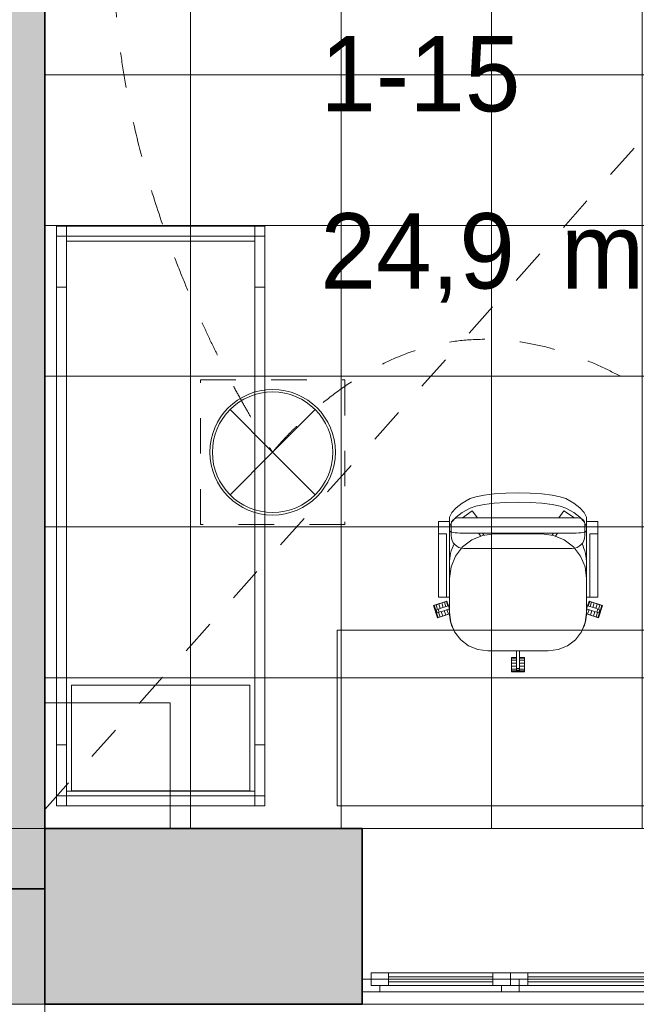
# Model space of a CAD drawing. Header units: millimetres. Extents: x -2932 to 42461, y -10716 to 17298.
# Tile 3 of 168: x -100 to 2357, y -700 to 3220. Entities that reach past the tile are written whole.
import ezdxf

# ---------------------------------------------------------------- set-up
doc = ezdxf.new("R2010")
doc.units = ezdxf.units.MM
doc.header["$MEASUREMENT"] = 0
for name, pattern in [('Aligning Line', [635, 317.5, -317.5]), ('Dashed', [423.333333, 211.666667, -211.666667]), ('Grid Line', [2222.5, 1270, -317.5, 317.5, -317.5]), ('Small Dashed', [282.222222, 141.111111, -141.111111]), ('Wipeout_Contour', [1000, 0, -1000])]:
    doc.linetypes.add(name, pattern=pattern)
for name, color, linetype, lineweight in [('0_Pen_No__1', 7, 'Continuous', 13), ('A-FLOR.IFC Model_Pen_No__2', 8, 'Continuous', 15), ('A-GENM.IFC Model_Pen_No__2', 8, 'Continuous', 15), ('ARCHICAD Windows_Pen_No__2', 8, 'Continuous', 15), ('ARCHICAD Zone Stamps_Pen_No__1', 7, 'Continuous', 13), ('Cut Pattern-1_Pen_No__2', 8, 'Continuous', 15), ('Grids-1_Pen_No__1', 7, 'Continuous', 13), ('Grids-2_Pen_No__1', 7, 'Continuous', 13), ('I-FURN.IFC Model_Pen_No__2', 8, 'Continuous', 15), ('I-WALL.IFC Model_Pen_No__2', 8, 'Continuous', 15), ('I-WALL.IFC Model_Pen_No__27', 7, 'Continuous', 35), ('SA_LAGI_Pen_No__1', 7, 'Continuous', 13), ('SA_VALGUSTI_Pen_No__20', 1, 'Continuous', 0), ('Walls-1_Pen_No__1', 7, 'Continuous', 13), ('Walls_Pen_No__1', 7, 'Continuous', 13), ('Windows-1_Pen_No__1', 7, 'Continuous', 13), ('Windows_Pen_No__1', 7, 'Continuous', 13)]:
    doc.layers.add(name, color=color, linetype=linetype, lineweight=lineweight)
doc.layers.add('Furniture-1_Pen_No__62', color=7, linetype='Continuous', lineweight=20, true_color=0xaaaaaa)
doc.layers.add('SA_LAGI_Pen_No__102', color=7, linetype='Continuous', lineweight=13, true_color=0xcccccc)
doc.layers.add('I-WALL.IFC Model', color=7, linetype='Continuous')
doc.styles.add('GENERATED_STYLE_1', font='txt', dxfattribs={"width": 0.95})
doc.styles.add('GENERATED_STYLE_2', font='txt', dxfattribs={"width": 0.84})
doc.dimstyles.new('GENERATED_STYLE__2', dxfattribs={"dimtxt": 200, "dimasz": 152, "dimexe": 0.18, "dimexo": 0.0625, "dimgap": 0.09, "dimtad": 1, "dimtih": 1, "dimtoh": 1, "dimdec": 0, "dimzin": 0, "dimdsep": 46, "dimtxsty": 'GENERATED_STYLE_2', "dimblk": 'ARROWHEAD_2', "dimblk1": 'ARROWHEAD_2', "dimblk2": 'ARROWHEAD_2', "dimcen": 0.09, "dimse1": 1, "dimse2": 1, "dimclrd": 7, "dimclre": 7, "dimclrt": 7, "dimadec": 0, "dimazin": 0, "dimtfac": 1, "dimtdec": 4, "dimtmove": 0, "dimatfit": 3, "dimfxl": 0, "dimtolj": 1, "dimtzin": 0, "dimarcsym": 0})
doc.dimstyles.new('GENERATED_STYLE__3', dxfattribs={"dimtxt": 200, "dimasz": 152, "dimexe": 0.18, "dimexo": 0.0625, "dimgap": 0.09, "dimtad": 1, "dimdec": 0, "dimzin": 0, "dimdsep": 46, "dimtxsty": 'GENERATED_STYLE_2', "dimblk": 'ARROWHEAD_2', "dimblk1": 'ARROWHEAD_2', "dimblk2": 'ARROWHEAD_2', "dimcen": 0.09, "dimse1": 1, "dimse2": 1, "dimclrd": 7, "dimclre": 7, "dimclrt": 7, "dimadec": 0, "dimazin": 0, "dimtfac": 1, "dimtdec": 4, "dimtmove": 0, "dimatfit": 3, "dimfxl": 0, "dimtolj": 1, "dimtzin": 0, "dimarcsym": 0})

# ---------------------------------------------------------------- blocks, each defined once
blk = doc.blocks.new('*D9')
at = {"layer": '0_Pen_No__1', "color": 7, "linetype": 'Continuous', "lineweight": 13}
for p, q in [((-700, -1564.6), (-700, -1264.6)), ((0, -1564.6), (0, -1264.6)), ((-642.3, -1314.6), (-757.7, -1514.6)), ((57.7, -1314.6), (-57.7, -1514.6)), ((-797.8, -1414.6), (-700, -1414.6)), ((-700, -1414.6), (0, -1414.6))]:
    blk.add_line(p, q, dxfattribs=at)
at = {"color": 254, "linetype": 'Wipeout_Contour', "lineweight": 0, "ltscale": 5360.139353}
blk.add_wipeout([(-575, -1406.5), (-125, -1406.5), (-125, -1142.7), (-575, -1142.7)], dxfattribs=at)
at = {"layer": '0_Pen_No__1', "color": 7, "lineweight": 13, "insert": (-543.2, -1374.6), "char_height": 200, "attachment_point": 7, "style": 'GENERATED_STYLE_2'}
blk.add_mtext('\\A1;{\\pql;\\fArial|b0|i0|c0|p34;700}', dxfattribs=at)
blk = doc.blocks.new('ARROWHEAD_2')
at = {"color": 0, "linetype": 'Continuous', "lineweight": 0}
for p, q in [((-0.378, -0.655), (0.378, 0.655)), ((0, 0), (-1, 0))]:
    blk.add_line(p, q, dxfattribs=at)
blk = doc.blocks.new('*D10')
at = {"layer": '0_Pen_No__1', "color": 7, "linetype": 'Continuous', "lineweight": 13}
for p, q in [((0, -1564.6), (0, -1264.6)), ((57.7, -1314.6), (-57.7, -1514.6)), ((3681, -1314.6), (3565.5, -1514.6)), ((0, -1414.6), (3623.3, -1414.6))]:
    blk.add_line(p, q, dxfattribs=at)
at = {"color": 254, "linetype": 'Wipeout_Contour', "lineweight": 0, "ltscale": 8902.104388}
blk.add_wipeout([(1490, -1406.5), (2133.2, -1406.5), (2133.2, -1142.7), (1490, -1142.7)], dxfattribs=at)
at = {"color": 254, "linetype": 'Wipeout_Contour', "lineweight": 0, "ltscale": 14432.568}
blk.add_wipeout([(3147.3, -1406.5), (3597.3, -1406.5), (3597.3, -1142.7), (3147.3, -1142.7)], dxfattribs=at)
at = {"layer": '0_Pen_No__1', "color": 7, "lineweight": 13, "char_height": 200, "attachment_point": 7, "style": 'GENERATED_STYLE_2'}
for s, insert in [('\\A1;{\\pql;\\fArial|b0|i0|c0|p34;3\xa0623}', (1521.9, -1374.6)), ('\\A1;{\\pql;\\fArial|b0|i0|c0|p34;163}', (3179.1, -1374.6))]:
    blk.add_mtext(s, dxfattribs=dict(at, insert=insert))
blk = doc.blocks.new('*D11')
at = {"layer": '0_Pen_No__1', "color": 7, "linetype": 'Continuous', "lineweight": 13}
for p, q in [((3623.3, -1564.6), (3623.3, -1264.6)), ((3681, -1314.6), (3565.5, -1514.6)), ((3843.5, -1314.6), (3728, -1514.6)), ((0, -1414.6), (3623.3, -1414.6)), ((3623.3, -1414.6), (3785.8, -1414.6))]:
    blk.add_line(p, q, dxfattribs=at)
blk = doc.blocks.new('*D30')
at = {"layer": '0_Pen_No__1', "color": 7, "linetype": 'Continuous', "lineweight": 13}
for p, q in [((-700, -1879.2), (-700, -1579.2)), ((-642.3, -1629.2), (-757.7, -1829.2)), ((1322.7, -1629.2), (1207.3, -1829.2)), ((-797.8, -1729.2), (-700, -1729.2)), ((-700, -1729.2), (1265, -1729.2))]:
    blk.add_line(p, q, dxfattribs=at)
at = {"color": 254, "linetype": 'Wipeout_Contour', "lineweight": 0, "ltscale": 6580.870544}
blk.add_wipeout([(-39.1, -1721), (604.1, -1721), (604.1, -1457.3), (-39.1, -1457.3)], dxfattribs=at)
at = {"layer": '0_Pen_No__1', "color": 7, "lineweight": 13, "insert": (-7.2, -1689.2), "char_height": 200, "attachment_point": 7, "style": 'GENERATED_STYLE_2'}
blk.add_mtext('\\A1;{\\pql;\\fArial|b0|i0|c0|p34;1\xa0965}', dxfattribs=at)
blk = doc.blocks.new('*D31')
at = {"layer": '0_Pen_No__1', "color": 7, "linetype": 'Continuous', "lineweight": 13}
for p, q in [((1265, -1879.2), (1265, -1579.2)), ((3315, -1879.2), (3315, -1579.2)), ((1322.7, -1629.2), (1207.3, -1829.2)), ((3372.7, -1629.2), (3257.3, -1829.2)), ((-700, -1729.2), (1265, -1729.2)), ((1265, -1729.2), (3315, -1729.2)), ((3315, -1729.2), (5025, -1729.2))]:
    blk.add_line(p, q, dxfattribs=at)
at = {"color": 254, "linetype": 'Wipeout_Contour', "lineweight": 0, "ltscale": 11182.320901}
blk.add_wipeout([(1968.4, -1721), (2611.6, -1721), (2611.6, -1457.3), (1968.4, -1457.3)], dxfattribs=at)
at = {"layer": '0_Pen_No__1', "color": 7, "lineweight": 13, "insert": (2000.3, -1689.2), "char_height": 200, "attachment_point": 7, "style": 'GENERATED_STYLE_2'}
blk.add_mtext('\\A1;{\\pql;\\fArial|b0|i0|c0|p34;2\xa0050}', dxfattribs=at)
blk = doc.blocks.new('*D122')
at = {"layer": '0_Pen_No__1', "color": 7, "linetype": 'Continuous', "lineweight": 13}
for p, q in [((-1293.9, 57.7), (-1093.9, -57.7)), ((-1043.9, 0), (-1343.9, 0)), ((-1193.9, -700), (-1193.9, 0)), ((-1293.9, -642.3), (-1093.9, -757.7)), ((-1043.9, -700), (-1343.9, -700)), ((-1193.9, -797.8), (-1193.9, -700))]:
    blk.add_line(p, q, dxfattribs=at)
at = {"color": 254, "linetype": 'Wipeout_Contour', "lineweight": 0, "ltscale": 5586.472026}
blk.add_wipeout([(-1202, -575), (-1202, -125), (-1465.8, -125), (-1465.8, -575)], dxfattribs=at)
at = {"layer": '0_Pen_No__1', "color": 7, "lineweight": 13, "insert": (-1233.9, -543.2), "char_height": 200, "attachment_point": 7, "rotation": 90, "style": 'GENERATED_STYLE_2'}
blk.add_mtext('\\A1;{\\pql;\\fArial|b0|i0|c0|p34;700}', dxfattribs=at)
blk = doc.blocks.new('*D123')
at = {"layer": '0_Pen_No__1', "color": 7, "linetype": 'Continuous', "lineweight": 13}
for p, q in [((-1293.9, 6067.7), (-1093.9, 5952.3)), ((-1043.9, 6010), (-1343.9, 6010)), ((-1193.9, 0), (-1193.9, 6010)), ((-1293.9, 57.7), (-1093.9, -57.7)), ((-1043.9, 0), (-1343.9, 0))]:
    blk.add_line(p, q, dxfattribs=at)
at = {"color": 254, "linetype": 'Wipeout_Contour', "lineweight": 0, "ltscale": 23652.51132}
blk.add_wipeout([(-1202, 5534), (-1202, 5984.1), (-1465.8, 5984.1), (-1465.8, 5534)], dxfattribs=at)
at = {"color": 254, "linetype": 'Wipeout_Contour', "lineweight": 0, "ltscale": 13170.371674}
blk.add_wipeout([(-1202, 2683.4), (-1202, 3326.6), (-1465.8, 3326.6), (-1465.8, 2683.4)], dxfattribs=at)
at = {"layer": '0_Pen_No__1', "color": 7, "lineweight": 13, "char_height": 200, "attachment_point": 7, "rotation": 90, "style": 'GENERATED_STYLE_2'}
for s, insert in [('\\A1;{\\pql;\\fArial|b0|i0|c0|p34;420}', (-1233.9, 5565.9)), ('\\A1;{\\pql;\\fArial|b0|i0|c0|p34;6\xa0010}', (-1233.9, 2715.3))]:
    blk.add_mtext(s, dxfattribs=dict(at, insert=insert))

msp = doc.modelspace()

# ---------------------------------------------------------------- hatches: boundary and pattern name
at = {"layer": 'I-WALL.IFC Model', "linetype": 'Continuous', "lineweight": 0, "true_color": 0x000000}
for points in [[(-700, 6010), (-700, -240), (0, -240), (0, 6010)], [(0, 0), (0, -700), (1265, -700), (1265, 0)]]:
    msp.add_hatch(color=178, dxfattribs=at).paths.add_polyline_path(points)

# ---------------------------------------------------------------- linework, layer by layer
at = {"layer": 'A-FLOR.IFC Model_Pen_No__2', "color": 8, "linetype": 'Continuous', "lineweight": 15, "flags": 128}
msp.add_lwpolyline([(-100, 6430), (0, 6430), (0, 0), (30435, 0), (30435, 6520), (38315, 6520), (38315, 12500), (12000, 12500), (12000, 7875), (8430, 7875), (8430, 12496.2), (2165, 12496.2), (2165, 11220), (-100, 11220)], close=True, dxfattribs=at)
at = {"layer": 'A-FLOR.IFC Model_Pen_No__2', "color": 8, "linetype": 'Dashed', "lineweight": 15, "flags": 128}
msp.add_lwpolyline([(0, 0), (30430, 0), (30430, 6520), (33865, 6520), (33865, 0), (38600, 0), (38600, 5615), (38315, 5615), (38315, 12500), (12000, 12500), (12000, 7905), (8430, 7905), (8430, 12496.2), (2165, 12496.2), (2165, 6180), (0, 6180)], close=True, dxfattribs=at)
at = {"layer": 'A-GENM.IFC Model_Pen_No__2', "color": 8, "linetype": 'Continuous', "lineweight": 15}
for p, q in [((500, 500), (0, 500)), ((0, 500), (0, 0)), ((500, 0), (500, 500)), ((0, 0), (500, 0))]:
    msp.add_line(p, q, dxfattribs=at)
at = {"layer": 'ARCHICAD Windows_Pen_No__2', "color": 8, "linetype": 'Continuous', "lineweight": 15}
for p, q in [((1300, -575), (1855, -575)), ((1300, -600), (1300, -575)), ((1855, -575), (3280, -575)), ((1855, -575), (1855, -600)), ((1265, -600), (3315, -600)), ((1265, -650), (1265, -600)), ((3315, -650), (1265, -650))]:
    msp.add_line(p, q, dxfattribs=at)
at = {"layer": 'I-FURN.IFC Model_Pen_No__2', "color": 8, "linetype": 'Continuous', "lineweight": 15}
for p, q in [((86.7, 2398), (46.7, 2398)), ((46.7, 2398), (46.7, 2358)), ((46.7, 2398), (876.7, 2398)), ((46.7, 90), (46.7, 2398)), ((836.7, 2398), (86.7, 2398)), ((86.7, 2358), (86.7, 2398)), ((876.7, 2398), (836.7, 2398)), ((836.7, 2398), (836.7, 2358)), ((876.7, 2358), (876.7, 2398)), ((876.7, 2398), (876.7, 90)), ((46.7, 2358), (46.7, 2154.8)), ((46.7, 2358), (86.7, 2358)), ((86.7, 2358), (836.7, 2358)), ((86.7, 2358), (86.7, 2231)), ((836.7, 2358), (836.7, 2231)), ((836.7, 2358), (876.7, 2358)), ((876.7, 2358), (876.7, 2154.8)), ((86.7, 2339), (836.7, 2339)), ((86.7, 2231), (86.7, 257)), ((836.7, 2231), (836.7, 257)), ((46.7, 2154.8), (46.7, 333.2)), ((46.7, 2154.8), (86.7, 2154.8)), ((836.7, 2154.8), (876.7, 2154.8)), ((876.7, 2154.8), (876.7, 333.2)), ((1790.6, 1332.3), (1836.6, 1335.3)), ((1836.6, 1335.3), (1885.5, 1336.4)), ((1885.5, 1336.4), (1934.4, 1335.3)), ((1934.4, 1335.3), (1980.4, 1332.3)), ((1638.7, 1277.2), (1663.2, 1295.4)), ((1663.2, 1295.4), (1695, 1313.4)), ((1695, 1313.4), (1717.6, 1321)), ((1717.6, 1321), (1750.1, 1327.4)), ((1750.1, 1327.4), (1790.6, 1332.3)), ((1790.6, 1294.8), (1750.1, 1289.9)), ((1836.6, 1297.8), (1790.6, 1294.8)), ((1885.5, 1298.8), (1836.6, 1297.8)), ((1934.4, 1297.8), (1885.5, 1298.8)), ((1980.4, 1294.8), (1934.4, 1297.8)), ((1980.4, 1332.3), (2020.9, 1327.4)), ((2020.9, 1289.9), (1980.4, 1294.8)), ((2020.9, 1327.4), (2053.4, 1321)), ((2053.4, 1321), (2076, 1313.4)), ((2076, 1313.4), (2107.8, 1295.4)), ((2107.8, 1295.4), (2132.3, 1277.2)), ((1612.5, 1240), (1621.8, 1258.7)), ((1621.8, 1258.7), (1638.7, 1277.2)), ((1663.2, 1257.9), (1638.7, 1239.7)), ((1695, 1275.8), (1663.2, 1257.9)), ((1717.6, 1283.4), (1695, 1275.8)), ((1750.1, 1289.9), (1717.6, 1283.4)), ((2053.4, 1283.4), (2020.9, 1289.9)), ((2076, 1275.8), (2053.4, 1283.4)), ((2107.8, 1257.9), (2076, 1275.8)), ((2132.3, 1239.7), (2107.8, 1257.9)), ((2132.3, 1277.2), (2149.2, 1258.7)), ((2149.2, 1258.7), (2158.6, 1240)), ((1568, 1220.3), (1568, 1222.6)), ((1568, 1222.6), (1612.5, 1222.6)), ((1568, 1218.8), (1568, 1220.3)), ((1568, 1213.5), (1568, 1218.8)), ((1612.5, 1202.5), (1612.5, 1240)), ((1621.8, 1221.1), (1612.5, 1202.5)), ((1638.7, 1239.7), (1621.8, 1221.1)), ((2149.2, 1221.1), (2132.3, 1239.7)), ((2158.6, 1202.5), (2149.2, 1221.1)), ((2158.6, 1202.5), (2158.6, 1240)), ((2158.6, 1222.6), (2203, 1222.6)), ((2203, 1222.6), (2203, 1220.3)), ((2203, 1220.3), (2203, 1218.8)), ((2203, 1218.8), (2203, 1213.5)), ((1568, 1208.1), (1568, 1213.5)), ((1568, 1200.1), (1568, 1208.1)), ((1568, 1192.1), (1568, 1200.1)), ((1568, 1184.8), (1568, 1192.1)), ((1568, 1173.2), (1568, 1184.8)), ((1612.5, 1202.5), (1612.5, 1200.6)), ((1612.5, 1200.6), (1612.5, 1200.1)), ((1612.5, 1200.1), (1612.5, 1192.1)), ((1612.5, 1192.1), (1612.5, 1182.7)), ((1612.5, 1184.8), (1614.4, 1183.1)), ((1612.5, 1182.7), (1612.5, 1173.2)), ((1614.4, 1183.1), (1616.3, 1181.4)), ((1616.3, 1181.4), (1621.8, 1180)), ((1621.8, 1180), (1627.3, 1178.6)), ((1627.3, 1178.6), (1635.6, 1177.6)), ((1635.6, 1177.6), (1643.8, 1176.7)), ((1643.8, 1176.7), (1653.5, 1176.3)), ((1653.5, 1176.3), (1663.3, 1176)), ((2107.8, 1176), (2117.5, 1176.3)), ((2117.5, 1176.3), (2127.2, 1176.7)), ((2127.2, 1176.7), (2135.4, 1177.6)), ((2135.4, 1177.6), (2143.7, 1178.6)), ((2143.7, 1178.6), (2149.2, 1180)), ((2149.2, 1180), (2154.7, 1181.4)), ((2154.7, 1181.4), (2156.6, 1183.1)), ((2156.6, 1183.1), (2158.6, 1184.8)), ((2158.6, 1200.6), (2158.6, 1202.5)), ((2158.6, 1200.1), (2158.6, 1200.6)), ((2158.6, 1192.1), (2158.6, 1200.1)), ((2158.6, 1182.7), (2158.6, 1192.1)), ((2158.6, 1173.2), (2158.6, 1182.7)), ((2203, 1213.5), (2203, 1208.1)), ((2203, 1208.1), (2203, 1200.1)), ((2203, 1200.1), (2203, 1192.1)), ((2203, 1192.1), (2203, 1184.8)), ((2203, 1184.8), (2203, 1173.2)), ((1568, 970), (1568, 1173.2)), ((1612.5, 1173.2), (1612.5, 970)), ((1663.3, 1176), (2107.8, 1176)), ((1701.4, 1149.4), (1664.5, 1121.1)), ((1744.2, 1167.1), (1701.4, 1149.4)), ((1736.7, 1164), (1728, 1176)), ((1743.7, 1176), (1749.6, 1167.8)), ((1790.3, 1173.2), (1744.2, 1167.1)), ((1980.8, 1173.2), (1790.3, 1173.2)), ((2026.8, 1167.1), (1980.8, 1173.2)), ((2021.4, 1167.8), (2027.3, 1176)), ((2069.7, 1149.4), (2026.8, 1167.1)), ((2043, 1176), (2034.3, 1164)), ((2106.5, 1121.1), (2069.7, 1149.4)), ((2158.6, 970), (2158.6, 1173.2)), ((2203, 1173.2), (2203, 970)), ((1664.5, 1121.1), (1636.3, 1084.3)), ((2134.7, 1084.3), (2106.5, 1121.1)), ((1636.3, 1084.3), (1618.5, 1041.4)), ((2152.5, 1041.4), (2134.7, 1084.3)), ((1618.5, 1041.4), (1612.5, 995.4)), ((2158.6, 995.4), (2152.5, 1041.4)), ((1568, 958.4), (1568, 970)), ((1568, 951.1), (1568, 958.4)), ((1568, 943.1), (1568, 951.1)), ((1568, 935.1), (1568, 943.1)), ((1612.5, 970), (1612.5, 960.5)), ((1612.5, 960.5), (1612.5, 951.1)), ((1612.5, 951.1), (1612.5, 943.1)), ((1612.5, 943.1), (1612.5, 935.1)), ((2158.6, 960.5), (2158.6, 970)), ((2158.6, 951.1), (2158.6, 960.5)), ((2158.6, 943.1), (2158.6, 951.1)), ((2158.6, 935.1), (2158.6, 943.1)), ((2203, 970), (2203, 958.4)), ((2203, 958.4), (2203, 951.1)), ((2203, 951.1), (2203, 943.1)), ((2203, 943.1), (2203, 935.1)), ((1568, 929.7), (1568, 935.1)), ((1568, 924.4), (1568, 929.7)), ((1568, 922.9), (1568, 924.4)), ((1568, 920.6), (1568, 922.9)), ((1568, 920.6), (1612.5, 920.6)), ((1592.4, 901.5), (1596.1, 902.7)), ((1596.1, 902.7), (1599.9, 903.9)), ((1599.9, 903.9), (1601.6, 904.5)), ((1605.7, 885.8), (1599.9, 903.9)), ((1601.6, 904.5), (1602.5, 904.8)), ((1602.5, 904.8), (1608.4, 886.6)), ((1612.5, 935.1), (1612.5, 929.7)), ((1612.5, 929.7), (1612.5, 924.4)), ((1612.5, 924.4), (1612.5, 922.5)), ((1612.5, 922.5), (1612.5, 920.6)), ((1612.5, 920.6), (1612.5, 859.4)), ((2158.6, 929.7), (2158.6, 935.1)), ((2158.6, 924.4), (2158.6, 929.7)), ((2158.6, 922.5), (2158.6, 924.4)), ((2158.6, 920.6), (2158.6, 922.5)), ((2158.6, 920.6), (2203, 920.6)), ((2158.6, 859.4), (2158.6, 920.6)), ((2162.6, 886.6), (2168.5, 904.8)), ((2171.1, 903.9), (2165.3, 885.8)), ((2168.5, 904.8), (2169.8, 904.3)), ((2169.8, 904.3), (2171.1, 903.9)), ((2171.1, 903.9), (2174.9, 902.7)), ((2174.9, 902.7), (2178.6, 901.5)), ((2203, 935.1), (2203, 929.7)), ((2203, 929.7), (2203, 924.4)), ((2203, 924.4), (2203, 922.9)), ((2203, 922.9), (2203, 920.6)), ((1548.9, 887.3), (1549.8, 887.6)), ((1564.6, 839), (1548.9, 887.3)), ((1549.8, 887.6), (1551.5, 888.2)), ((1551.5, 888.2), (1555.2, 889.4)), ((1557.4, 870.1), (1551.5, 888.2)), ((1555.2, 889.4), (1559, 890.6)), ((1557.4, 870.1), (1559.1, 870.6)), ((1561.3, 858), (1557.4, 870.1)), ((1559, 890.6), (1564.3, 892.4)), ((1559, 890.6), (1564.9, 872.5)), ((1559.1, 870.6), (1560, 870.9)), ((1560, 870.9), (1563.6, 872.1)), ((1563.9, 858.8), (1560, 870.9)), ((1563.6, 872.1), (1567.2, 873.2)), ((1564.3, 892.4), (1569.7, 894.1)), ((1567.2, 873.2), (1572.3, 874.9)), ((1571.1, 861.2), (1567.2, 873.2)), ((1569.7, 894.1), (1575.7, 896)), ((1575.6, 876), (1569.7, 894.1)), ((1572.3, 874.9), (1577.4, 876.6)), ((1581.3, 864.5), (1574.7, 862.3)), ((1575.7, 896), (1581.7, 898)), ((1577.4, 876.6), (1612.5, 888)), ((1585.4, 845.8), (1579.5, 863.9)), ((1612.5, 874.6), (1581.3, 864.5)), ((1581.7, 898), (1587, 899.7)), ((1587.5, 879.9), (1581.7, 898)), ((1587, 899.7), (1592.4, 901.5)), ((1597.4, 849.7), (1591.5, 867.8)), ((1598.3, 883.4), (1592.4, 901.5)), ((1608.1, 853.2), (1602.2, 871.3)), ((1612.5, 865.1), (1609.7, 873.7)), ((1612.3, 874.6), (1612.5, 874.2)), ((2158.6, 888), (2193.6, 876.6)), ((2158.6, 874.2), (2158.7, 874.6)), ((2189.7, 864.5), (2158.6, 874.6)), ((2161.3, 873.7), (2158.6, 865.1)), ((2168.8, 871.3), (2162.9, 853.2)), ((2178.6, 901.5), (2172.7, 883.4)), ((2179.5, 867.8), (2173.6, 849.7)), ((2178.6, 901.5), (2184, 899.7)), ((2189.3, 898), (2183.5, 879.9)), ((2184, 899.7), (2189.3, 898)), ((2191.5, 863.9), (2185.6, 845.8)), ((2189.3, 898), (2195.3, 896)), ((2194.8, 862.8), (2189.7, 864.5)), ((2193.6, 876.6), (2200.3, 874.4)), ((2199.9, 861.2), (2194.8, 862.8)), ((2195.3, 896), (2201.3, 894.1)), ((2201.3, 894.1), (2195.4, 876)), ((2203.8, 873.2), (2199.9, 861.2)), ((2200.3, 874.4), (2203.8, 873.2)), ((2201.3, 894.1), (2206.7, 892.4)), ((2203.8, 873.2), (2207.4, 872.1)), ((2206.1, 872.5), (2212, 890.6)), ((2222.1, 887.3), (2206.4, 839)), ((2206.7, 892.4), (2212, 890.6)), ((2211, 870.9), (2207.1, 858.8)), ((2207.4, 872.1), (2211, 870.9)), ((2213.6, 870.1), (2209.7, 858)), ((2211, 870.9), (2212.3, 870.5)), ((2212, 890.6), (2215.8, 889.4)), ((2212.3, 870.5), (2213.6, 870.1)), ((2219.5, 888.2), (2213.6, 870.1)), ((2215.8, 889.4), (2219.5, 888.2)), ((2219.5, 888.2), (2220.8, 887.8)), ((2220.8, 887.8), (2222.1, 887.3)), ((1562.6, 858.4), (1561.3, 858)), ((1567.2, 839.9), (1561.3, 858)), ((1563.9, 858.8), (1562.6, 858.4)), ((1567.5, 860), (1563.9, 858.8)), ((1565.9, 839.4), (1564.6, 839)), ((1567.2, 839.9), (1565.9, 839.4)), ((1570.9, 841.1), (1567.2, 839.9)), ((1571.1, 861.2), (1567.5, 860)), ((1568.8, 860.4), (1574.7, 842.3)), ((1574.7, 842.3), (1570.9, 841.1)), ((1574.7, 862.3), (1571.1, 861.2)), ((1580, 844), (1574.7, 842.3)), ((1585.4, 845.8), (1580, 844)), ((1591.4, 847.7), (1585.4, 845.8)), ((1597.4, 849.7), (1591.4, 847.7)), ((1602.7, 851.4), (1597.4, 849.7)), ((1608.1, 853.2), (1602.7, 851.4)), ((1611.8, 854.4), (1608.1, 853.2)), ((1613.1, 854.8), (1611.8, 854.4)), ((1612.5, 859.4), (1617.6, 820)), ((2153.4, 820), (2158.6, 859.4)), ((2159.2, 854.4), (2157.9, 854.8)), ((2162.9, 853.2), (2159.2, 854.4)), ((2168.3, 851.4), (2162.9, 853.2)), ((2173.6, 849.7), (2168.3, 851.4)), ((2179.6, 847.7), (2173.6, 849.7)), ((2185.6, 845.8), (2179.6, 847.7)), ((2191, 844), (2185.6, 845.8)), ((2196.3, 842.3), (2191, 844)), ((2196.3, 842.3), (2202.2, 860.4)), ((2200.1, 841.1), (2196.3, 842.3)), ((2203.5, 860), (2199.9, 861.2)), ((2203.8, 839.9), (2200.1, 841.1)), ((2207.1, 858.8), (2203.5, 860)), ((2209.7, 858), (2203.8, 839.9)), ((2205.5, 839.3), (2203.8, 839.9)), ((2206.4, 839), (2205.5, 839.3)), ((2208, 858.5), (2207.1, 858.8)), ((2209.7, 858), (2208, 858.5)), ((1165.5, 90), (1165.5, 790)), ((1165.5, 790), (2525.5, 790)), ((1617.6, 820), (1632.9, 783.2)), ((2138.1, 783.2), (2153.4, 820)), ((1632.9, 783.2), (1657.1, 751.7)), ((1657.1, 751.7), (1688.7, 727.5)), ((2082.4, 727.5), (2113.9, 751.7)), ((2113.9, 751.7), (2138.1, 783.2)), ((1688.7, 727.5), (1725.4, 712.2)), ((1725.4, 712.2), (1764.9, 707)), ((1764.9, 707), (2006.2, 707)), ((1879.2, 648.1), (1879.2, 707)), ((1891.9, 707), (1891.9, 648.1)), ((2006.2, 707), (2045.6, 712.2)), ((2045.6, 712.2), (2082.4, 727.5)), ((1860.1, 679.7), (1860.1, 680.7)), ((1860.1, 680.7), (1879.2, 680.7)), ((1860.1, 677.9), (1860.1, 679.7)), ((1860.1, 674), (1860.1, 677.9)), ((1879.2, 677.9), (1860.1, 677.9)), ((1860.1, 670.1), (1860.1, 674)), ((1860.1, 664.4), (1860.1, 670.1)), ((1879.2, 670.1), (1860.1, 670.1)), ((1891.9, 680.7), (1910.9, 680.7)), ((1910.9, 677.9), (1891.9, 677.9)), ((1910.9, 670.1), (1891.9, 670.1)), ((1910.9, 680.7), (1910.9, 679.3)), ((1910.9, 679.3), (1910.9, 677.9)), ((1910.9, 677.9), (1910.9, 674)), ((1910.9, 674), (1910.9, 670.1)), ((1910.9, 670.1), (1910.9, 664.4)), ((1860.1, 658.8), (1860.1, 664.4)), ((1860.1, 652.5), (1860.1, 658.8)), ((1879.2, 658.8), (1860.1, 658.8)), ((1860.1, 646.2), (1860.1, 652.5)), ((1860.1, 640.6), (1860.1, 646.2)), ((1879.2, 646.2), (1860.1, 646.2)), ((1860.1, 634.9), (1860.1, 640.6)), ((1860.1, 631), (1860.1, 634.9)), ((1860.1, 634.9), (1879.2, 634.9)), ((1860.1, 627.1), (1860.1, 631)), ((1879.2, 642.7), (1879.2, 648.1)), ((1879.2, 637.3), (1879.2, 642.7)), ((1879.2, 633.6), (1879.2, 637.3)), ((1891.9, 637.3), (1879.2, 637.3)), ((1879.2, 629.8), (1879.2, 633.6)), ((1879.2, 628.9), (1879.2, 629.8)), ((1891.9, 629.8), (1879.2, 629.8)), ((1879.2, 627.1), (1879.2, 628.9)), ((1910.9, 658.8), (1891.9, 658.8)), ((1891.9, 648.1), (1891.9, 641.1)), ((1910.9, 646.2), (1891.9, 646.2)), ((1891.9, 641.1), (1891.9, 637.3)), ((1891.9, 637.3), (1891.9, 633.6)), ((1891.9, 634.9), (1910.9, 634.9)), ((1891.9, 633.6), (1891.9, 629.8)), ((1891.9, 629.8), (1891.9, 628.5)), ((1891.9, 628.5), (1891.9, 627.1)), ((1910.9, 664.4), (1910.9, 658.8)), ((1910.9, 658.8), (1910.9, 652.5)), ((1910.9, 652.5), (1910.9, 646.2)), ((1910.9, 646.2), (1910.9, 640.6)), ((1910.9, 640.6), (1910.9, 634.9)), ((1910.9, 634.9), (1910.9, 631)), ((1910.9, 631), (1910.9, 627.1)), ((1860.1, 625.3), (1860.1, 627.1)), ((1879.2, 627.1), (1860.1, 627.1)), ((1860.1, 624.3), (1860.1, 625.3)), ((1910.9, 624.3), (1860.1, 624.3)), ((1891.9, 627.1), (1879.2, 627.1)), ((1910.9, 627.1), (1891.9, 627.1)), ((1910.9, 627.1), (1910.9, 625.7)), ((1910.9, 625.7), (1910.9, 624.3)), ((106.7, 150), (106.7, 570)), ((106.7, 570), (816.7, 570)), ((816.7, 570), (816.7, 150)), ((46.7, 333.2), (46.7, 130)), ((46.7, 333.2), (86.7, 333.2)), ((836.7, 333.2), (876.7, 333.2)), ((876.7, 333.2), (876.7, 130)), ((86.7, 257), (86.7, 130)), ((836.7, 257), (836.7, 130)), ((86.7, 130), (46.7, 130)), ((46.7, 130), (46.7, 90)), ((86.7, 149), (836.7, 149)), ((836.7, 130), (86.7, 130)), ((86.7, 90), (86.7, 130)), ((816.7, 150), (106.7, 150)), ((876.7, 130), (836.7, 130)), ((836.7, 130), (836.7, 90)), ((876.7, 90), (876.7, 130)), ((46.7, 90), (86.7, 90)), ((876.7, 90), (46.7, 90)), ((86.7, 90), (836.7, 90)), ((836.7, 90), (876.7, 90)), ((1165.5, 90), (2525.5, 90))]:
    msp.add_line(p, q, dxfattribs=at)
at = {"layer": 'I-WALL.IFC Model_Pen_No__2', "color": 8, "linetype": 'Continuous', "lineweight": 15}
for p, q in [((3315, 0), (1265, 0)), ((1265, -700), (3315, -700))]:
    msp.add_line(p, q, dxfattribs=at)
at = {"layer": 'I-WALL.IFC Model_Pen_No__27', "color": 7, "linetype": 'Continuous', "lineweight": 35}
msp.add_line((1265, -700), (1265, 0), dxfattribs=at)
at = {"layer": 'I-WALL.IFC Model_Pen_No__27', "color": 7, "linetype": 'Continuous', "lineweight": 35, "flags": 128}
for points in [[(0, -240), (0, 6010)], [(1265, 0), (0, 0)], [(0, 0), (0, -700)], [(-700, -240), (0, -240)], [(0, -700), (1265, -700)]]:
    msp.add_lwpolyline(points, dxfattribs=at)
at = {"layer": 'SA_LAGI_Pen_No__1', "color": 7, "linetype": 'Small Dashed', "lineweight": 13}
msp.add_line((0, 75.9), (5291.3, 6010), dxfattribs=at)
at = {"layer": 'SA_VALGUSTI_Pen_No__20', "color": 1, "linetype": 'Small Dashed', "lineweight": 0}
for points in [[(3902.8, 5795.9), (3902.8, 5795.9), (1462.8, 6275), (553.9, 4619.7), (-241.1, 3171.8), (907.8, 1498.1), (907.8, 1498.1)], [(907.8, 1498.1), (907.8, 1498.1), (1149.5, 1806.3), (1501.1, 1911), (2135.8, 2100), (2700, 1498.1), (2700, 1498.1)]]:
    msp.add_open_spline(points, degree=3, knots=[0, 0, 0, 0, 1, 1, 1, 2, 2, 2, 2], dxfattribs=at)

# ---------------------------------------------------------------- texts
at = {"layer": 'ARCHICAD Zone Stamps_Pen_No__1', "color": 7, "lineweight": 13, "char_height": 300, "attachment_point": 1, "style": 'GENERATED_STYLE_1'}
for s, insert in [('\\A1;{\\pql;\\pt0;\\fSwis721 Lt BT|b0|i0|c0|p34;1-15}', (1098.2, 3155)), ('\\A1;{\\pql;\\pt0,100;\\fSwis721 Lt BT|b0|i0|c0|p34;24,9\\fSwis721 Lt BT|b0|i0|c0|p34;\\A1{\\H.66x;\\S^  ;}\\fSwis721 Lt BT|b0|i0|c0|p34; m\\fSwis721 Lt BT|b0|i0|c0|p34;\\A1{\\H.66x;\\S2^  ;}}', (1098.2, 2537.4))]:
    msp.add_mtext(s, dxfattribs=dict(at, insert=insert))

# ---------------------------------------------------------------- next in the draw order: dimensions: what is measured, and where the dimension line sits
at = {"color": 7, "linetype": 'Continuous', "lineweight": 13}
dim = msp.add_linear_dim(base=(0, -1414.6), p1=(-700, 2990), p2=(0, 2990), dimstyle='GENERATED_STYLE__2', dxfattribs=at)
dim.commit()
dim.dimension.update_dxf_attribs({"geometry": '*D9', "text_midpoint": (-307.7, -1274.6), "dimtype": 160})

# ---------------------------------------------------------------- next in the draw order: dimensions: what is measured, and where the dimension line sits
dim = msp.add_linear_dim(base=(3623.3, -1414.6), p1=(0, 2990), p2=(3623.3, 1837.7), dimstyle='GENERATED_STYLE__2', dxfattribs=at)
dim.commit()
dim.dimension.update_dxf_attribs({"geometry": '*D10', "text_midpoint": (1875.1, -1274.6), "dimtype": 160})

# ---------------------------------------------------------------- next in the draw order: dimensions: what is measured, and where the dimension line sits
dim = msp.add_linear_dim(base=(3785.75, -1414.5981149), p1=(3623.25, 1837.75), p2=(3785.75, 1837.75), dimstyle='GENERATED_STYLE__2', dxfattribs=at)
dim.commit()
dim.dimension.update_dxf_attribs({"geometry": '*D11', "text_midpoint": (3414.6270062, -1274.5981143), "dimtype": 160})

# ---------------------------------------------------------------- next in the draw order: dimensions: what is measured, and where the dimension line sits
dim = msp.add_linear_dim(base=(1265, -1729.2), p1=(-700, -700), p2=(1265, 0), dimstyle='GENERATED_STYLE__2', dxfattribs=at)
dim.commit()
dim.dimension.update_dxf_attribs({"geometry": '*D30', "text_midpoint": (346, -1589.2), "dimtype": 160})

# ---------------------------------------------------------------- next in the draw order: dimensions: what is measured, and where the dimension line sits
dim = msp.add_linear_dim(base=(3315, -1729.2), p1=(1265, 0), p2=(3315, 0), dimstyle='GENERATED_STYLE__2', dxfattribs=at)
dim.commit()
dim.dimension.update_dxf_attribs({"geometry": '*D31', "text_midpoint": (2353.5, -1589.2), "dimtype": 160})

# ---------------------------------------------------------------- next in the draw order: dimensions: what is measured, and where the dimension line sits
dim = msp.add_linear_dim(base=(-1193.9, 0), p1=(15450.3, -700), p2=(15450.3, 0), angle=90, dimstyle='GENERATED_STYLE__3', dxfattribs=at)
dim.commit()
dim.dimension.update_dxf_attribs({"geometry": '*D122', "text_midpoint": (-1333.9, -307.7), "dimtype": 160, "text_rotation": 90})

# ---------------------------------------------------------------- next in the draw order: linework, layer by layer
at = {"layer": 'Walls-1_Pen_No__1', "color": 7, "linetype": 'Continuous', "lineweight": 13}
for p, q in [((1265, -700), (1265, -650)), ((-700, -700), (1265, -700))]:
    msp.add_line(p, q, dxfattribs=at)
at = {"layer": 'Walls_Pen_No__1', "color": 7, "linetype": 'Continuous', "lineweight": 13}
msp.add_line((3315, -700), (1265, -700), dxfattribs=at)
at = {"layer": 'Windows-1_Pen_No__1', "color": 7, "linetype": 'Continuous', "lineweight": 13}
for p, q in [((1370, -575), (1300, -575)), ((1300, -575), (1300, -625)), ((1370, -625), (1370, -575)), ((1855, -575), (1785, -575)), ((1785, -575), (1785, -625)), ((1925, -575), (1855, -575)), ((1855, -575), (1855, -625)), ((1855, -625), (1855, -575)), ((1925, -625), (1925, -575)), ((1300, -600), (1265, -600)), ((1265, -600), (1265, -650)), ((1300, -625), (1300, -600)), ((1300, -625), (1370, -625)), ((1335, -625), (1300, -625)), ((1335, -650), (1335, -625)), ((1785, -590), (1370, -590)), ((1370, -590), (1370, -610)), ((1370, -610), (1785, -610)), ((1785, -610), (1785, -590)), ((1785, -625), (1855, -625)), ((1855, -625), (1820, -625)), ((1820, -625), (1820, -650)), ((1890, -600), (1855, -600)), ((1855, -600), (1855, -625)), ((1855, -625), (1925, -625)), ((1890, -650), (1890, -600)), ((3210, -590), (1925, -590)), ((1925, -590), (1925, -610)), ((1925, -610), (3210, -610)), ((1265, -650), (1335, -650)), ((1820, -650), (1890, -650))]:
    msp.add_line(p, q, dxfattribs=at)
at = {"layer": 'Windows_Pen_No__1', "color": 7, "linetype": 'Continuous', "lineweight": 13}
for p, q in [((1370, -575), (1785, -575)), ((1925, -575), (3210, -575)), ((1785, -625), (1370, -625)), ((3210, -625), (1925, -625)), ((1820, -650), (1335, -650)), ((3245, -650), (1890, -650))]:
    msp.add_line(p, q, dxfattribs=at)

# ---------------------------------------------------------------- next in the draw order: dimensions: what is measured, and where the dimension line sits
at = {"color": 7, "linetype": 'Continuous', "lineweight": 13}
dim = msp.add_linear_dim(base=(-1193.9, 6010), p1=(15450.3, 0), p2=(680, 6010), angle=90, dimstyle='GENERATED_STYLE__3', dxfattribs=at)
dim.commit()
dim.dimension.update_dxf_attribs({"geometry": '*D123', "text_midpoint": (-1333.9, 3068.5), "dimtype": 160, "text_rotation": 90})

# ---------------------------------------------------------------- next in the draw order: hatches: boundary and pattern name
at = {"layer": 'Cut Pattern-1_Pen_No__2', "linetype": 'Continuous', "lineweight": 15}
for points in [[(-700, -700), (0, -700), (0, 6430), (-100, 6430), (-100, 6390), (-650, 6390), (-650, 6430), (-700, 6430)], [(1265, 0), (0, 0), (0, -700), (1265, -700)]]:
    msp.add_hatch(color=8, dxfattribs=at).paths.add_polyline_path(points)
at = {"layer": 'SA_LAGI_Pen_No__102', "linetype": 'Continuous', "lineweight": 13, "true_color": 0xcccccc}
h = msp.add_hatch(dxfattribs=at)
h.set_pattern_fill('Grid_60x60_0001', color=254, style=0, pattern_type=2)
h.set_pattern_definition([(90, (-20, 3e-12), (-600, 0), []), (180, (-20, 3e-12), (0, 600), [])])
h.paths.add_polyline_path([(0, 6010), (0, 0), (3623.3, 0), (3623.3, 4106.7), (5291.3, 4106.7), (5291.3, 6010), (1941.8, 6010)])

# ---------------------------------------------------------------- next in the draw order: linework, layer by layer
at = {"layer": 'Furniture-1_Pen_No__62', "color": 253, "linetype": 'Continuous', "lineweight": 20, "true_color": 0xaaaaaa}
for p, q in [((86.7, 2398), (46.7, 2398)), ((46.7, 2398), (46.7, 2358)), ((86.7, 2398), (836.7, 2398)), ((86.7, 2358), (86.7, 2398)), ((876.7, 2398), (836.7, 2398)), ((836.7, 2398), (836.7, 2358)), ((876.7, 2358), (876.7, 2398)), ((46.7, 2154.8), (46.7, 2358)), ((46.7, 2358), (86.7, 2358)), ((836.7, 2358), (86.7, 2358)), ((86.7, 2358), (86.7, 2231)), ((836.7, 2231), (836.7, 2358)), ((836.7, 2358), (876.7, 2358)), ((876.7, 2358), (876.7, 2154.8)), ((836.7, 2339), (86.7, 2339)), ((86.7, 257), (86.7, 2231)), ((836.7, 2231), (836.7, 257)), ((46.7, 333.2), (46.7, 2154.8)), ((46.7, 2154.8), (86.7, 2154.8)), ((836.7, 2154.8), (876.7, 2154.8)), ((876.7, 2154.8), (876.7, 333.2)), ((1702.9, 1264.6), (1663.8, 1236.3)), ((1723.5, 1236.3), (1702.9, 1264.6)), ((2047.5, 1236.3), (2068.1, 1264.6)), ((2068.1, 1264.6), (2110.3, 1236.3)), ((2126.7, 1236.3), (1644.3, 1236.3)), ((1619, 1211), (1619, 1165.9)), ((2152, 1211), (2152, 1165.9)), ((1568, 1173.2), (1600.3, 1173.2)), ((1568, 920.6), (1568, 1173.2)), ((1600.3, 920.6), (1600.3, 1173.2)), ((2171.1, 920.6), (2171.1, 1173.2)), ((2203, 1173.2), (2171.1, 1173.2)), ((2203, 920.6), (2203, 1173.2)), ((2101.3, 1115.2), (1669.7, 1115.2)), ((1612.5, 859.4), (1612.5, 1055.2)), ((2158.6, 859.4), (2158.6, 1055.2)), ((1548.9, 887.3), (1602.5, 904.8)), ((1568, 920.6), (1600.3, 920.6)), ((1602.5, 904.8), (1612.5, 874.2)), ((2168.5, 904.8), (2158.6, 874.2)), ((2222.1, 887.3), (2168.5, 904.8)), ((2203, 920.6), (2171.1, 920.6)), ((1564.6, 839), (1548.9, 887.3)), ((2222.1, 887.3), (2206.4, 839)), ((1612.5, 854.6), (1564.6, 839)), ((2206.4, 839), (2158.5, 854.6)), ((1165.5, 90), (1165.5, 790)), ((1165.5, 790), (2525.5, 790)), ((46.7, 130), (46.7, 333.2)), ((46.7, 333.2), (86.7, 333.2)), ((836.7, 333.2), (876.7, 333.2)), ((876.7, 333.2), (876.7, 130)), ((86.7, 257), (86.7, 130)), ((836.7, 130), (836.7, 257)), ((86.7, 130), (46.7, 130)), ((46.7, 130), (46.7, 90)), ((86.7, 149), (836.7, 149)), ((86.7, 130), (836.7, 130)), ((86.7, 90), (86.7, 130)), ((876.7, 130), (836.7, 130)), ((836.7, 130), (836.7, 90)), ((876.7, 90), (876.7, 130)), ((46.7, 90), (86.7, 90)), ((836.7, 90), (86.7, 90)), ((836.7, 90), (876.7, 90)), ((1165.5, 90), (2525.5, 90))]:
    msp.add_line(p, q, dxfattribs=at)
for centre, radius, start, end in [((1644.3, 1211), 25.2, 90, 180), ((2126.7, 1211), 25.2, 0, 90), ((1669.7, 1165.9), 50.7, 180, 270), ((2101.3, 1165.9), 50.7, 270, 0), ((1790.3, 1055.2), 177.8, 153.8316, 180), ((1980.8, 1055.2), 177.8, 0, 26.1658), ((1764.9, 859.4), 152.4, 180, 207.4718), ((2006.2, 859.4), 152.4, 332.5282, 0)]:
    msp.add_arc(centre, radius, start, end, dxfattribs=at)
at = {"layer": 'Grids-1_Pen_No__1', "color": 7, "linetype": 'Grid Line', "lineweight": 13}
for p, q in [((0, 273.4), (0, -2226.6)), ((-2378.6, 0), (121.4, 0))]:
    msp.add_line(p, q, dxfattribs=at)
at = {"layer": 'Grids-2_Pen_No__1', "color": 7, "linetype": 'Aligning Line', "lineweight": 13}
for p, q in [((0, 14107.8), (0, 273.4)), ((121.4, 0), (38421.6, 0))]:
    msp.add_line(p, q, dxfattribs=at)
at = {"layer": 'SA_LAGI_Pen_No__1', "color": 7, "linetype": 'Continuous', "lineweight": 13, "flags": 128}
msp.add_lwpolyline([(0, 6010), (0, 0), (3623.3, 0), (3623.3, 4106.7), (5291.3, 4106.7), (5291.3, 6010), (1941.8, 6010)], close=True, dxfattribs=at)
at = {"layer": 'SA_VALGUSTI_Pen_No__20', "color": 1, "linetype": 'Small Dashed', "lineweight": 0}
for p, q in [((620.1, 1785.8), (1195.5, 1785.8)), ((620.1, 1210.4), (620.1, 1785.8)), ((1195.5, 1785.8), (1195.5, 1210.4)), ((1195.5, 1210.4), (620.1, 1210.4))]:
    msp.add_line(p, q, dxfattribs=at)
at = {"layer": 'SA_VALGUSTI_Pen_No__20', "color": 1, "linetype": 'Continuous', "lineweight": 0}
for q in [(738.1, 1667.8), (1077.5, 1667.8), (738.1, 1328.4), (1077.5, 1328.4)]:
    msp.add_line((907.8, 1498.1), q, dxfattribs=at)
msp.add_circle((907.8, 1498.1), 240, dxfattribs=at)
for start, end in [(0, 180), (180, 0)]:
    msp.add_arc((907.8, 1498.1), 250, start, end, dxfattribs=at)
at = {"layer": 'Walls-1_Pen_No__1', "color": 7, "linetype": 'Continuous', "lineweight": 13}
for p, q in [((0, 0), (0, 6010)), ((1265, 0), (0, 0)), ((1265, -600), (1265, 0))]:
    msp.add_line(p, q, dxfattribs=at)
at = {"layer": 'Walls_Pen_No__1', "color": 7, "linetype": 'Continuous', "lineweight": 13}
msp.add_line((1265, 0), (3315, 0), dxfattribs=at)

doc.saveas('drawing.dxf')
